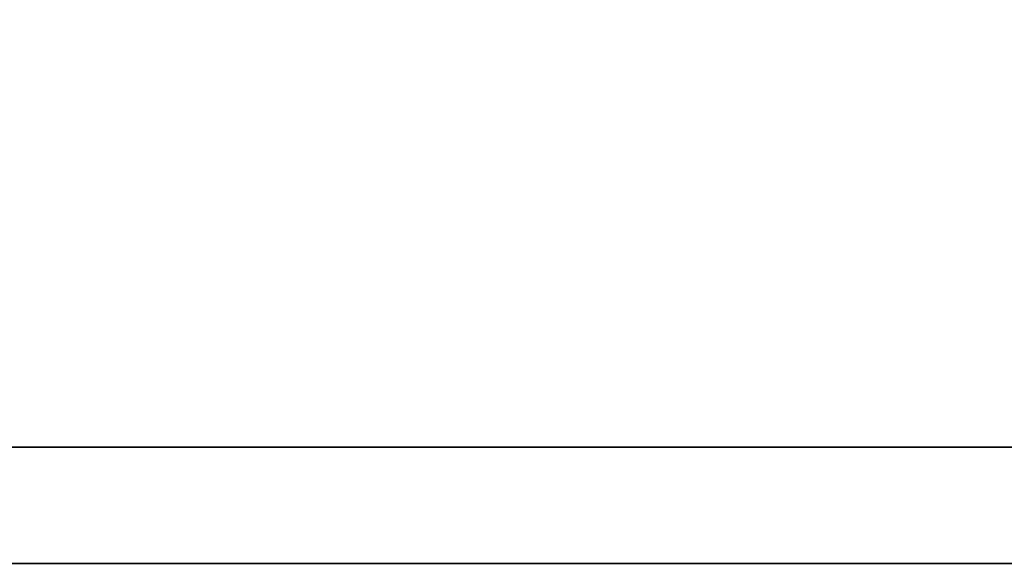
# Model space of a CAD drawing. Header units: millimetres. Extents: x 467 to 831, y 501 to 636.
# Tile 36 of 51: x 752.53 to 754.42, y 541.05 to 542.1. Entities that reach past the tile are written whole.
import ezdxf

# ---------------------------------------------------------------- set-up
doc = ezdxf.new("R2010")
doc.units = ezdxf.units.MM
doc.layers.add('DIM', color=4, linetype='CONTINUOUS')
doc.layers.add('layer 1', color=7, linetype='CONTINUOUS')

# ---------------------------------------------------------------- blocks, each defined once
blk = doc.blocks.new('TBI MOTION logo(完整正式版)')
at = {"layer": 'layer 1', "color": 22, "lineweight": 35}
blk.add_open_spline([(75.90875, -9.47875), (75.90875, -9.47875), (75.90875, -12.28625), (75.90875, -12.28625), (75.90875, -12.28625), (75.90875, -12.28625), (75.90875, -12.47875), (75.90875, -12.47875), (75.90875, -12.47875), (75.90875, -12.47875), (75.71625, -12.47875), (75.71625, -12.47875), (75.71625, -12.47875), (75.71625, -12.47875), (-88.32875, -12.47875), (-88.32875, -12.47875), (-88.32875, -12.47875), (-88.32875, -12.47875), (-88.32875, -13.29375), (-88.32875, -13.29375), (-88.32875, -13.29375), (-88.32875, -13.29375), (82.89125, -13.29375), (82.89125, -13.29375), (82.89125, -13.29375), (82.89125, -13.29375), (75.90875, -9.47875), (75.90875, -9.47875)], degree=3, knots=[0, 0, 0, 0, 0.1428571, 0.1428571, 0.1428571, 0.1428572, 0.2857143, 0.2857143, 0.2857143, 0.2857143, 0.4285714, 0.4285714, 0.4285714, 0.4285714, 0.5714286, 0.5714286, 0.5714286, 0.5714286, 0.7142857, 0.7142857, 0.7142857, 0.7142857, 0.8571429, 0.8571429, 0.8571429, 0.8571429, 1, 1, 1, 1], dxfattribs=at)

msp = doc.modelspace()

# ---------------------------------------------------------------- block references
at = {"layer": 'DIM', "color": 7, "xscale": 0.2736514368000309, "yscale": 0.2736514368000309, "zscale": 0.2736514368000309}
msp.add_blockref('TBI MOTION logo(完整正式版)', (747.0253, 544.6927), dxfattribs=at)

doc.saveas('drawing.dxf')
